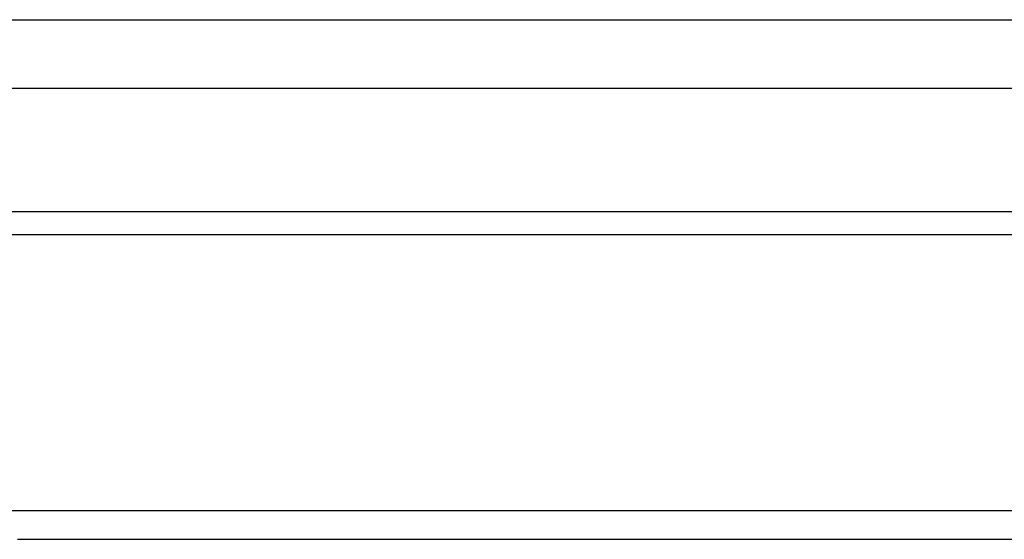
# Model space of a CAD drawing. Header units: millimetres. Extents: x 0 to 420, y 0 to 297.
# Tile 92 of 180: x 148.53 to 161.34, y 127.83 to 134.59. Entities that reach past the tile are written whole.
import ezdxf

# ---------------------------------------------------------------- set-up
doc = ezdxf.new("R2010")
doc.units = ezdxf.units.MM
doc.header["$LTSCALE"] = 23.1
doc.layers.add('ASSI', color=7, linetype='CONTINUOUS')

msp = doc.modelspace()

# ---------------------------------------------------------------- linework, layer by layer
at = {"layer": 'ASSI', "color": 9, "linetype": 'CONTINUOUS'}
for p, q in [((147.870122, 134.590972), (187.383639, 134.590972)), ((147.818719, 133.700705), (187.332236, 133.700705)), ((187.580163, 132.089909), (148.066646, 132.089909)), ((187.563029, 131.793153), (148.049512, 131.793153))]:
    msp.add_line(p, q, dxfattribs=at)
at = {"layer": 'ASSI', "color": 7, "linetype": 'CONTINUOUS'}
msp.add_line((148.322347, 128.205215), (165.454081, 128.205215), dxfattribs=at)
at = {"layer": 'ASSI', "color": 3, "linetype": 'CONTINUOUS'}
msp.add_line((148.505372, 127.832249), (165.637106, 127.832249), dxfattribs=at)

doc.saveas('drawing.dxf')
